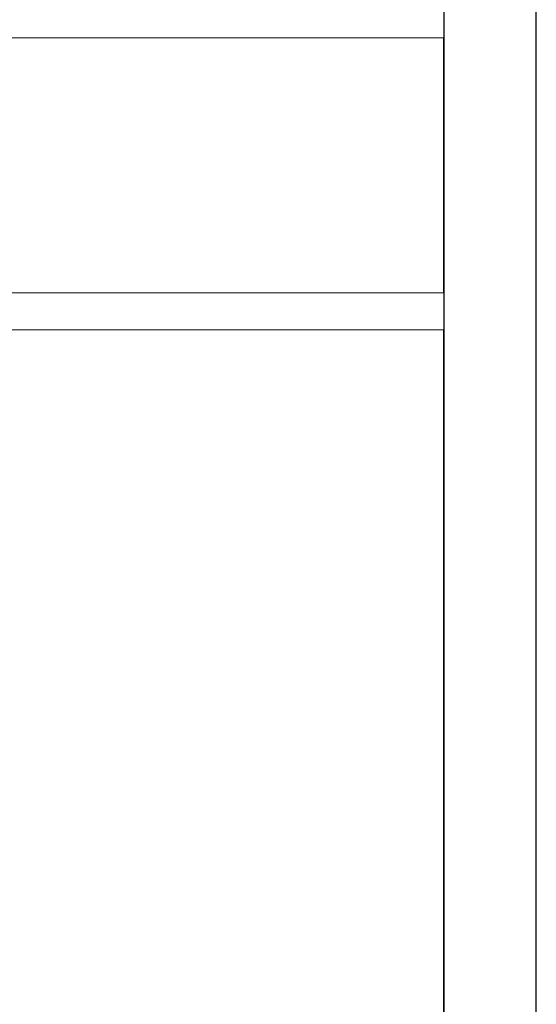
# Model space of a CAD drawing. Header units: metres. Extents: x -15 to 143, y -45 to 47.
# Tile 39 of 41: x 97.6 to 100.4, y 29.85 to 35.18. Entities that reach past the tile are written whole.
import ezdxf

# ---------------------------------------------------------------- set-up
doc = ezdxf.new("R2010")
doc.units = ezdxf.units.M
doc.header["$LTSCALE"] = 0.0125
doc.layers.add('X_YYY_STF__8', color=7, linetype='Continuous')

msp = doc.modelspace()

# ---------------------------------------------------------------- linework, layer by layer
at = {"layer": 'X_YYY_STF__8'}
for p, q in [((99.9046, 5.1155), (99.9046, 46.944)), ((100.4046, 4.6155), (100.4046, 46.2484))]:
    msp.add_line(p, q, dxfattribs=at)
at = {"layer": 'X_YYY_STF__8', "lineweight": 0, "ltscale": 0.2}
for p, q in [((82.9046, 35.0851), (99.9014, 35.0851)), ((82.9046, 35.0851), (99.9014, 35.0851)), ((99.9014, 35.0851), (99.9014, 33.7045)), ((82.9046, 33.7045), (99.9014, 33.7045))]:
    msp.add_line(p, q, dxfattribs=at)
at = {"layer": 'X_YYY_STF__8', "lineweight": 0}
for p, q in [((82.9046, 33.5045), (99.9014, 33.5045)), ((99.9014, 33.5045), (99.9014, 23.886))]:
    msp.add_line(p, q, dxfattribs=at)

doc.saveas('drawing.dxf')
